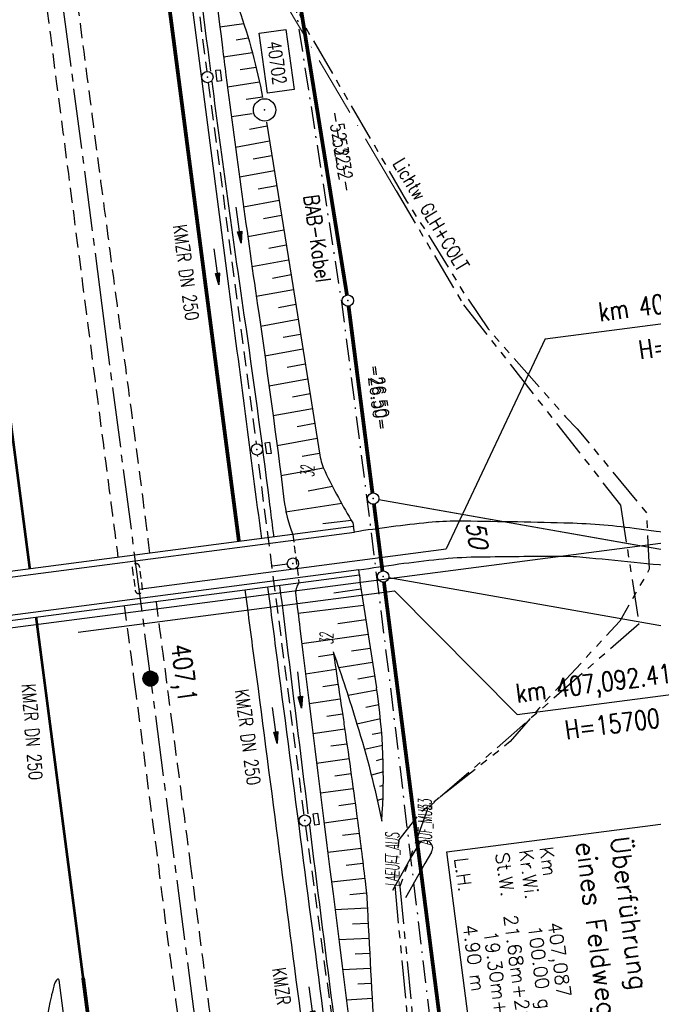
# Model space of a CAD drawing. Extents: x 445979 to 446615, y 447871 to 449065.
# Tile 12 of 47: x 446319 to 446403, y 448047 to 448178. Entities that reach past the tile are written whole.
import ezdxf
from ezdxf.enums import TextEntityAlignment as Align

# ---------------------------------------------------------------- set-up
doc = ezdxf.new("R2010")
doc.units = 0
doc.header["$LTSCALE"] = 2
doc.header["$MEASUREMENT"] = 0
for name, pattern in [('ACHSE', [5.5, 4, -0.5, 0.5, -0.5]), ('AUSGEZOGEN', [0]), ('BAB-FM2', [2.6, 1.5, -0.5, 0.1, -0.5]), ('EINAUSFÄDELUNG', [3.5, 2.5, -1]), ('GESTRICH-X2', [1.5, 1, -0.5]), ('GESTRICHELT', [0.75, 0.5, -0.25]), ('LWL', [6.001, 4, -1, 0.001, -1]), ('PHANTOMX2', [5, 2.5, -0.5, 0.5, -0.5, 0.5, -0.5])]:
    doc.linetypes.add(name, pattern=pattern)
doc.layers.get('0').update_dxf_attribs({"linetype": 'AUSGEZOGEN'})
for name, color, linetype in [('199-ABSTAND', 8, 'AUSGEZOGEN'), ('199-FLSTNR', 8, 'AUSGEZOGEN'), ('199-GRENZL', 8, 'AUSGEZOGEN'), ('199-GRENZL-BAB', 7, 'AUSGEZOGEN'), ('199-GRENZP-BAB', 7, 'AUSGEZOGEN'), ('200-ABSTAND', 8, 'AUSGEZOGEN'), ('200-GRENZL', 8, 'AUSGEZOGEN'), ('200-GRENZL-BAB', 7, 'AUSGEZOGEN'), ('200-GRENZP-BAB', 7, 'AUSGEZOGEN'), ('ACHSETOP', 250, 'ACHSE'), ('ANMERKUNG', 7, 'CONTINUOUS'), ('BAB_FM', 5, 'BAB-FM2'), ('BAUWOTOP', 250, 'AUSGEZOGEN'), ('BAUWUTOP', 250, 'GESTRICHELT'), ('BOESCHG', 250, 'AUSGEZOGEN'), ('BW-SCHRIFT', 250, 'AUSGEZOGEN'), ('EINAUSF', 250, 'EINAUSFÄDELUNG'), ('FBRTOP', 250, 'AUSGEZOGEN'), ('HEKT_B', 250, 'CONTINUOUS'), ('KANAL', 7, 'GESTRICH-X2'), ('LAERMWAND', 1, 'AUSGEZOGEN'), ('Lichtwellenleiter COLT', 46, 'PHANTOMX2'), ('Lichtwellenleiter GLH', 46, 'PHANTOMX2'), ('MS-UEBERFAHRT', 250, 'GESTRICH-X2'), ('MULDE', 250, 'AUSGEZOGEN'), ('NZ', 250, 'AUSGEZOGEN'), ('PFEIL', 7, 'CONTINUOUS'), ('PFEILTOP', 200, 'AUSGEZOGEN'), ('Planeinteilung', 250, 'CONTINUOUS'), ('PP', 7, 'AUSGEZOGEN'), ('RAHMEN', 7, 'AUSGEZOGEN'), ('SCHSYMBOL', 200, 'AUSGEZOGEN'), ('STRASSE', 250, 'AUSGEZOGEN'), ('TEXTO', 4, 'CONTINUOUS')]:
    doc.layers.add(name, color=color, linetype=linetype)
doc.styles.add('ROMANS', font='romans.shx', dxfattribs={"width": 0.8})

# ---------------------------------------------------------------- blocks, each defined once
blk = doc.blocks.new('*X15')
at = {"color": 0}
for p, q in [((212.23, 257.39), (213.24, 258.4)), ((212.24, 257.33), (213.31, 258.4)), ((212.24, 257.47), (213.17, 258.4)), ((212.24, 257.26), (213.37, 258.39)), ((212.24, 257.55), (213.09, 258.39)), ((212.25, 257.2), (213.43, 258.38)), ((212.26, 257.63), (213, 258.37)), ((212.27, 257.14), (213.49, 258.37)), ((212.28, 257.09), (213.55, 258.35)), ((212.29, 257.73), (212.9, 258.35)), ((212.3, 257.04), (213.6, 258.33)), ((212.32, 256.99), (213.65, 258.31)), ((212.34, 257.86), (212.78, 258.29)), ((212.35, 256.94), (213.69, 258.29)), ((212.37, 256.9), (213.74, 258.26)), ((212.4, 256.85), (213.78, 258.24)), ((212.43, 256.81), (213.83, 258.21)), ((212.46, 256.77), (213.86, 258.18)), ((212.49, 256.73), (213.9, 258.14)), ((212.53, 256.7), (213.94, 258.11)), ((212.56, 256.66), (213.97, 258.07)), ((212.6, 256.63), (214.01, 258.03)), ((212.64, 256.6), (214.04, 257.99)), ((212.68, 256.57), (214.07, 257.95)), ((212.73, 256.54), (214.09, 257.91)), ((212.77, 256.52), (214.12, 257.86)), ((212.82, 256.49), (214.14, 257.82)), ((212.87, 256.47), (214.16, 257.77)), ((212.92, 256.45), (214.18, 257.72)), ((212.97, 256.44), (214.2, 257.66)), ((213.03, 256.42), (214.21, 257.6)), ((213.09, 256.41), (214.22, 257.54)), ((213.16, 256.41), (214.23, 257.48)), ((213.22, 256.4), (214.23, 257.41)), ((213.3, 256.41), (214.23, 257.34)), ((213.38, 256.41), (214.22, 257.26)), ((213.46, 256.43), (214.2, 257.17)), ((213.56, 256.46), (214.18, 257.07)), ((213.69, 256.51), (214.12, 256.95))]:
    blk.add_line(p, q, dxfattribs=at)
blk = doc.blocks.new('SRMAST2')
at = {"color": 0}
blk.add_circle((0, 0), 0.999, dxfattribs=at)
blk.add_point((0, 0), dxfattribs=at)
blk.add_blockref('*X15', (-213.23, -257.4))
blk = doc.blocks.new('GST')
at = {"color": 0}
blk.add_circle((0, 0), 0.75, dxfattribs=at)
blk.add_point((0, 0), dxfattribs=at)
blk = doc.blocks.new('13')
blk.add_lwpolyline([(0.76, 1.22), (-0.75, 1.22), (-0.75, 1.8), (0.76, 1.8)], close=True)
at = {"rotation": 180}
blk.add_blockref('GST', (0, 0), dxfattribs=at)
blk = doc.blocks.new('10')
blk.add_blockref('GST', (0, 0))
blk = doc.blocks.new('PP')
at = {"color": 0}
blk.add_circle((0, -0.01), 1.49, dxfattribs=at)
blk.add_point((0, 0), dxfattribs=at)
blk = doc.blocks.new('PFEIL2')
at = {"color": 0}
for p, q in [((0.88, 0), (-2.4, -0.01)), ((0.88, -0.27), (0.88, 0.28)), ((0.88, 0.28), (2.43, 0.01)), ((0.91, 0.27), (0.88, 0.26)), ((0.97, 0.26), (0.88, 0.25)), ((1.02, 0.25), (0.88, 0.23)), ((1.07, 0.24), (0.88, 0.21)), ((1.13, 0.23), (0.88, 0.19)), ((1.18, 0.22), (0.88, 0.17)), ((1.24, 0.21), (0.88, 0.15)), ((1.29, 0.21), (0.88, 0.14)), ((1.34, 0.2), (0.88, 0.12)), ((1.4, 0.19), (0.88, 0.1)), ((1.45, 0.18), (0.88, 0.08)), ((1.51, 0.17), (0.88, 0.06)), ((1.56, 0.16), (0.88, 0.04)), ((1.61, 0.15), (0.88, 0.02)), ((1.67, 0.14), (0.88, 0.01)), ((1.72, 0.13), (0.88, -0.01)), ((1.78, 0.12), (0.88, -0.03)), ((1.83, 0.11), (0.88, -0.05)), ((1.88, 0.1), (0.88, -0.07)), ((1.94, 0.09), (0.88, -0.09)), ((2.05, 0.08), (0.88, -0.12)), ((1.99, 0.08), (0.88, -0.11)), ((2.1, 0.07), (0.88, -0.14)), ((2.15, 0.06), (0.88, -0.16)), ((2.21, 0.05), (0.88, -0.18)), ((2.26, 0.04), (0.88, -0.2)), ((2.32, 0.03), (0.88, -0.22)), ((2.37, 0.02), (0.88, -0.23)), ((2.42, 0.01), (0.88, -0.25)), ((2.43, 0.01), (0.88, -0.27))]:
    blk.add_line(p, q, dxfattribs=at)
blk = doc.blocks.new('1135420')
at = {"layer": 'RAHMEN'}
blk.add_line((950, 5), (950, 415), dxfattribs=at)

msp = doc.modelspace()

# ---------------------------------------------------------------- linework, layer by layer
at = {"layer": '199-GRENZL'}
for p, q in [((446366.34, 448114.33), (446401.2, 448108.19)), ((446367.67, 448103.96), (446368.12, 448103.88))]:
    msp.add_line(p, q, dxfattribs=at)
at = {"layer": '199-GRENZL-BAB', "const_width": 0.5, "flags": 128}
for points in [[(446354.05, 448191.67), (446362.12, 448141.49)], [(446362.34, 448140.01), (446365.5, 448115.2)], [(446365.7, 448113.72), (446366.83, 448104.83)]]:
    msp.add_lwpolyline(points, dxfattribs=at)
at = {"layer": '200-GRENZL'}
for p, q in [((446366.34, 448114.33), (446450.38, 448099.52)), ((446367.67, 448103.96), (446407.48, 448096.96))]:
    msp.add_line(p, q, dxfattribs=at)
at = {"layer": '200-GRENZL-BAB', "const_width": 0.5, "flags": 128}
for points in [[(446356.34, 448177.44), (446362.12, 448141.49)], [(446362.33, 448140.01), (446365.51, 448115.2)], [(446365.7, 448113.72), (446366.83, 448104.83)], [(446367.03, 448103.35), (446390.55, 447919.38)]]:
    msp.add_lwpolyline(points, dxfattribs=at)
at = {"layer": 'ACHSETOP'}
for p, q in [((446310.22, 448288.86), (446329.58, 448140.12)), ((446329.58, 448140.12), (446342.49, 448040.96))]:
    msp.add_line(p, q, dxfattribs=at)
at = {"layer": 'BAB_FM', "flags": 128}
msp.add_lwpolyline([(446328.48, 448388.07), (446334.15, 448332.34), (446337.82, 448319.71), (446341.47, 448288.92), (446347.67, 448239.31), (446353.75, 448189.68), (446361.43, 448140.25), (446365.22, 448110.78), (446367.72, 448090.65), (446373.64, 448041), (446379.82, 447991.38), (446383.77, 447958.62), (446392.69, 447959.78)], dxfattribs=at)
at = {"layer": 'BAUWOTOP'}
for p, q in [((446363, 448110.74), (446250.34, 448095.99)), ((446250.45, 448095.26), (446363.1, 448110.01)), ((446363.1, 448110.01), (446363, 448110.74)), ((446363.71, 448104.97), (446251.1, 448090.27)), ((446363.8, 448104.31), (446363.71, 448104.97)), ((446251.19, 448089.59), (446363.8, 448104.31))]:
    msp.add_line(p, q, dxfattribs=at)
at = {"layer": 'BAUWUTOP'}
msp.add_line((446354.94, 448109.68), (446355.75, 448103.26), dxfattribs=at)
at = {"layer": 'BAUWUTOP', "flags": 128}
msp.add_lwpolyline([(446333.61, 448105.25), (446333.81, 448103.76), (446334, 448102.28, 0.198912), (446334.19, 448101.94, 0.198912), (446334.56, 448101.84, 0.198912), (446334.89, 448102.04, 0.198912), (446334.99, 448102.4), (446334.8, 448103.89), (446334.6, 448105.38, 0.198912), (446334.41, 448105.71, 0.198912), (446334.04, 448105.81, 0.198912), (446333.71, 448105.62, 0.198912)], format="xyb", close=True, dxfattribs=at)
at = {"layer": 'BOESCHG'}
for p, q in [((446345.24, 448177.1), (446348.42, 448177.57)), ((446347.41, 448175.39), (446349.02, 448175.63)), ((446345.74, 448173.13), (446349.56, 448173.69)), ((446347.93, 448171.43), (446350.06, 448171.74)), ((446346.25, 448169.16), (446350.5, 448169.79)), ((446348.73, 448167.5), (446350.89, 448167.82)), ((446346.77, 448165.19), (446349.53, 448165.6)), ((446349.2, 448163.53), (446351.53, 448163.96)), ((446347.31, 448161.15), (446351.84, 448161.99)), ((446349.68, 448159.56), (446352.16, 448160.01)), ((446347.85, 448157.18), (446352.48, 448158.04)), ((446350.31, 448155.6), (446352.79, 448156.06)), ((446348.4, 448153.22), (446353.11, 448154.09)), ((446351.02, 448151.67), (446353.42, 448152.11)), ((446348.95, 448149.25), (446353.74, 448150.13)), ((446351.74, 448147.73), (446354.06, 448148.16)), ((446349.51, 448145.29), (446354.37, 448146.18)), ((446352.22, 448143.75), (446354.69, 448144.21)), ((446350.08, 448141.33), (446355, 448142.23)), ((446353.04, 448139.84), (446355.32, 448140.26)), ((446350.65, 448137.36), (446355.64, 448138.28)), ((446353.65, 448135.88), (446355.95, 448136.31)), ((446351.22, 448133.4), (446356.27, 448134.33)), ((446354.2, 448131.92), (446356.59, 448132.36)), ((446351.77, 448129.44), (446356.9, 448130.38)), ((446354.88, 448127.98), (446357.22, 448128.4)), ((446352.31, 448125.47), (446357.53, 448126.43)), ((446355.5, 448124.02), (446357.85, 448124.45)), ((446352.84, 448121.5), (446358.17, 448122.48)), ((446356.18, 448120.08), (446358.48, 448120.5)), ((446353.35, 448117.53), (446358.99, 448118.56)), ((446360.22, 448116.04), (446356.96, 448115.43)), ((446361.42, 448113.8), (446353.96, 448112.67)), ((446362.71, 448111.54), (446358.92, 448111.09)), ((446362.89, 448111.23), (446363, 448110.74)), ((446360.36, 448101.92), (446363.99, 448102.46)), ((446355.62, 448099.22), (446364.32, 448100.32)), ((446360.91, 448097.88), (446364.62, 448098.38)), ((446356.12, 448095.19), (446364.93, 448096.44)), ((446365.22, 448094.56), (446362.7, 448094.18)), ((446358.36, 448093.48), (446360.35, 448093.77)), ((446356.61, 448091.2), (446360.64, 448091.79)), ((446365.51, 448092.68), (446361.04, 448091.97)), ((446365.79, 448090.89), (446363.55, 448090.49)), ((446358.9, 448089.51), (446360.94, 448089.82)), ((446366.08, 448089), (446362.26, 448088.3)), ((446357.11, 448087.22), (446361.23, 448087.84)), ((446366.35, 448087.06), (446364.63, 448086.69)), ((446359.44, 448085.55), (446361.53, 448085.86)), ((446366.56, 448085.18), (446363.45, 448084.49)), ((446357.6, 448083.27), (446361.82, 448083.88)), ((446366.72, 448083.35), (446365.45, 448083.1)), ((446359.98, 448081.6), (446362.1, 448081.9)), ((446366.83, 448081.68), (446364.45, 448081.13)), ((446358.09, 448079.31), (446362.39, 448079.92)), ((446366.91, 448079.87), (446365.98, 448079.63)), ((446360.5, 448077.64), (446362.67, 448077.94)), ((446366.95, 448078.17), (446365.36, 448077.72)), ((446358.59, 448075.36), (446362.94, 448075.96)), ((446366.94, 448076.34), (446366.43, 448076.2)), ((446361.02, 448073.68), (446363.21, 448073.98)), ((446366.9, 448074.59), (446366.16, 448074.35)), ((446359.08, 448071.41), (446363.48, 448072)), ((446361.54, 448069.73), (446363.74, 448070.01)), ((446359.58, 448067.47), (446364, 448068.03)), ((446362.03, 448065.78), (446364.24, 448066.05)), ((446360.07, 448063.54), (446364.48, 448064.06)), ((446362.5, 448061.87), (446364.7, 448062.07)), ((446360.53, 448059.86), (446364.84, 448060.08)), ((446362.86, 448057.98), (446364.94, 448058.08)), ((446361.04, 448055.88), (446365.04, 448056.08)), ((446363.22, 448053.98), (446365.14, 448054.08)), ((446361.54, 448051.89), (446365.24, 448052.09)), ((446363.57, 448049.99), (446365.35, 448050.09)), ((446362.05, 448047.9), (446365.46, 448048.09))]:
    msp.add_line(p, q, dxfattribs=at)
for points in [[(446341.01, 448220.47, -0.001449), (446342.68, 448208.5, -0.001938), (446343.87, 448199.55, -0.000369), (446344.68, 448193.21, 0.001152), (446344.94, 448191.18, 0.052653), (446347.76, 448179.48, -0.040271), (446350.91, 448167.72)], [(446351.45, 448164.43), (446354.74, 448143.86), (446358.53, 448120.23, 0.073358), (446359.21, 448118.05, 0.021504), (446362.89, 448111.23)], [(446360.3, 448094.08, 0.000248), (446361.47, 448086.23, -0.000849), (446361.81, 448083.94, -0.00294), (446363.55, 448071.45, -0.004452), (446364.58, 448063.18, -0.016663), (446364.84, 448060.03, 0.002767), (446365.86, 448041.04, 0.010507), (446367.32, 448023.01, 0.007262), (446370.35, 447997.01)], [(446360.3, 448094.08, -0.005388), (446361.93, 448089.3, -0.005388), (446363.45, 448084.49, -0.027064), (446366.73, 448071.61, -26.509634)]]:
    msp.add_lwpolyline(points, format="xyb", dxfattribs=at)
at = {"layer": 'BOESCHG', "flags": 128}
msp.add_lwpolyline([(446363.8, 448104.31), (446363.89, 448103.13), (446366.03, 448089.31)], dxfattribs=at)
at = {"layer": 'BOESCHG'}
for centre, radius, start, end in [((446372.76, 448116.68), 19.15, 187.0353, 201.4463), ((446357.43, 448101.94), 2.13, 141.9928, 187.0529), ((446289.52, 448077.43), 77.43, 355.6906, 8.8262)]:
    msp.add_arc(centre, radius, start, end, dxfattribs=at)
at = {"layer": 'BW-SCHRIFT'}
msp.add_lwpolyline([(446412.62, 448072.37), (446418.71, 448025.57), (446381.45, 448020.72), (446375.36, 448067.52)], close=True, dxfattribs=at)
at = {"layer": 'EINAUSF', "const_width": 0.35, "flags": 128}
for points in [[(446301.53, 448247.12), (446315.7, 448138.31, -0.000003), (446320.02, 448105.11, -0.000003)], [(446320.85, 448098.7), (446322.15, 448088.73, 0.000003), (446327.09, 448050.8)]]:
    msp.add_lwpolyline(points, format="xyb", dxfattribs=at)
at = {"layer": 'FBRTOP', "const_width": 0.5}
for points in [[(446307.97, 448414.63, 0.000001), (446312.81, 448377.44, -0.000001), (446317.65, 448340.25), (446324.1, 448290.67), (446343.46, 448141.93, -0.000003), (446347.78, 448108.74, 0.000004)], [(446280.2, 448411.01, 0.000001), (446285.04, 448373.83, -0.000001), (446289.88, 448336.64), (446296.34, 448287.06), (446297.94, 448274.7, -0.000004)], [(446327.09, 448050.8, 0.000001), (446328.6, 448039.15), (446343.06, 447928.09)]]:
    msp.add_lwpolyline(points, format="xyb", dxfattribs=at)
at = {"layer": 'FBRTOP'}
for points in [[(446298.19, 448239.42, 0.000002), (446300.71, 448220.06, -0.000009), (446301.39, 448214.83, -0.000327)], [(446287.08, 448333.75, -0.000007), (446289.69, 448313.68, -0.000039)], [(446290.38, 448308.33, -0.000011), (446292.92, 448288.79, -0.001957)], [(446327.08, 448291.06), (446346.44, 448142.31, -0.000003), (446350.76, 448109.13, 0.000004)], [(446304.58, 448190.11, 0.001369), (446306.24, 448177.62, -0.00141), (446307.84, 448165.48, -0.000091), (446308.68, 448159.02, -0.000032), (446311.04, 448140.73, -0.00014), (446312.61, 448128.55, 0.000135), (446314.24, 448115.92, 0.004607), (446315.36, 448107.86, -0.00532), (446315.81, 448104.56, -0.000327)], [(446351.59, 448102.71, -0.000001), (446352.89, 448092.73, 0.000004), (446359.34, 448043.15), (446375.48, 447919.2)]]:
    msp.add_lwpolyline(points, format="xyb", dxfattribs=at)
at = {"layer": 'FBRTOP', "flags": 128}
msp.add_lwpolyline([(446294.43, 447988.43, 0.012614), (446298.69, 447993.02, 0.025303), (446300.64, 447995.47, 0.003566), (446306.16, 448003.29, 0.013489), (446307.55, 448005.4, 0.013978), (446310.85, 448011.09, 0.015251), (446313.57, 448016.48, 0.013438), (446315.97, 448022.01, 0.014321), (446317.94, 448027.32, 0.011786), (446319.88, 448033.56, 0.016129), (446321.04, 448038.2, 0.014738), (446321.86, 448042.59, -0.011526), (446322.88, 448048.22, -0.009783), (446322.96, 448048.58, -0.002352), (446323.34, 448050.09)], format="xyb", dxfattribs=at)
msp.add_lwpolyline([(446339.83, 447928), (446338.12, 447941.05), (446334.64, 447967.68), (446331.71, 447990.48), (446328.5, 448015.22), (446325.33, 448039.65), (446323.9, 448050.5)], dxfattribs=at)
at = {"layer": 'FBRTOP'}
for centre, radius, start, end in [((-2558259.57, 57039.29), 3029950.61, 7.41542229, 7.41561256), ((3646352.23, 864577.63), 3226991.61, 187.41545118, 187.41633893), ((446324.25, 448049.86), 0.94, 127.4055, 166.2315), ((446323.76, 448050.5), 0.141, 1.707, 127.4055)]:
    msp.add_arc(centre, radius, start, end, dxfattribs=at)
at = {"layer": 'KANAL', "linetype": 'GESTRICH-X2'}
for p, q in [((446337.22, 448220.09), (446343.5, 448171.19)), ((446343.69, 448169.69), (446350.06, 448121.72))]:
    msp.add_line(p, q, dxfattribs=at)
at = {"layer": 'KANAL'}
for p, q in [((446354.2, 448105.73), (446352.17, 448105.46)), ((446356.62, 448070.94), (446363.25, 448022.53))]:
    msp.add_line(p, q, dxfattribs=at)
at = {"layer": 'KANAL', "flags": 128}
msp.add_lwpolyline([(446356.44, 448072.42), (446350.26, 448120.24)], dxfattribs=at)
at = {"layer": 'LAERMWAND'}
msp.add_lwpolyline([(446254.58, 447970.34, -0.000001), (446246.41, 447966.17, -0.000041)], format="xyb", dxfattribs=at)
at = {"layer": 'Lichtwellenleiter COLT'}
for p, q in [((446368.65, 448155.34), (446377.61, 448140.18)), ((446377.61, 448140.18), (446398.43, 448113.6)), ((446398.43, 448113.6), (446400.89, 448097.8)), ((446400.89, 448097.8), (446372.84, 448073.34)), ((446372.84, 448073.34), (446369.14, 448062.94)), ((446369.14, 448062.94), (446372.99, 448023.38))]:
    msp.add_line(p, q, dxfattribs=at)
at = {"layer": 'Lichtwellenleiter COLT', "linetype": 'LWL', "lineweight": 0, "flags": 128}
msp.add_lwpolyline([(446368.65, 448155.34), (446352.87, 448182.03), (446351.2, 448188.23), (446348.61, 448205.11), (446345.43, 448222.25), (446339.92, 448275.34), (446336.22, 448309.7), (446327.79, 448380.67), (446320.86, 448439.65), (446318.1, 448466.7), (446313.15, 448503.57), (446311.51, 448516.11), (446307.6, 448544.58), (446306.13, 448555.89)], dxfattribs=at)
at = {"layer": 'Lichtwellenleiter GLH', "flags": 128}
msp.add_lwpolyline([(446345.59, 448223.38), (446349.37, 448205), (446351.75, 448188), (446354.23, 448182.37), (446356.42, 448177.4), (446370.04, 448153.97), (446371.29, 448151.93), (446372.8, 448149.72), (446377.7, 448141.66), (446380.87, 448136.98), (446391.15, 448125.3), (446392.66, 448123.74), (446401.88, 448112.58), (446402.25, 448105.07), (446398.36, 448098.19), (446387.59, 448086.58), (446383.8, 448082.18), (446371.75, 448072.65), (446368.99, 448069.13), (446368.37, 448064.04), (446370.59, 448040.47), (446373.47, 448021.62), (446377.99, 447985.08), (446381.03, 447954.46), (446385.89, 447919.63)], dxfattribs=at)
at = {"layer": 'MS-UEBERFAHRT', "flags": 128}
for points in [[(446335.97, 448107.2, 0.000638), (446335.23, 448113.01, 0.001439), (446332.38, 448134.64, -0.001065), (446328.51, 448163.87, -0.000092), (446325.07, 448190.39, 0.000102), (446321.95, 448214.39, 0.000067), (446318.05, 448244.23, 0.000099), (446315.45, 448264.19, 0.001034), (446312.18, 448288.75, -0.000999), (446308.79, 448314.17, -0.000142), (446308.77, 448314.33, 0), (446302.22, 448364.53, -0.000179), (446300.04, 448381.32, -0.00009), (446295.7, 448414.82)], [(446291.65, 448414.53), (446298.4, 448363.78), (446304.97, 448313.4), (446309.06, 448281.19, 0.000662), (446315.97, 448227.92, -0.000139), (446317.82, 448213.76, -0.00006), (446321.06, 448188.89, -0.000057), (446324.42, 448163.07, -0.000348), (446328.2, 448133.77, 0.000522), (446330.73, 448114.27, 0.000039), (446331.72, 448106.64, 0.000024)]]:
    msp.add_lwpolyline(points, format="xyb", dxfattribs=at)
at = {"layer": 'MS-UEBERFAHRT'}
for points in [[(446358.17, 447936.78, -0.000108), (446355.47, 447957.27, -0.000304), (446354.52, 447964.54), (446347.94, 448015.13, 0.000002), (446344.63, 448040.54, -0.000001), (446341.32, 448065.94, -0.000006), (446338.79, 448085.29, -0.000009), (446337.15, 448097.87, -0.000638), (446336.78, 448100.78, 0.000973)], [(446332.56, 448100.23, 0.000016), (446333.93, 448089.76, 0.000061), (446337.18, 448064.95, -0.000163), (446340.43, 448040.14), (446347.04, 447989.34, -0.000094), (446349.38, 447971.34, -0.000048), (446353.94, 447936.17)]]:
    msp.add_lwpolyline(points, format="xyb", dxfattribs=at)
at = {"layer": 'MULDE'}
for points in [[(446337.59, 448239.52, 0.000555), (446339.05, 448226.77, 0.002338), (446339.43, 448223.58, 0.000086), (446345.59, 448174.33, 0.001164), (446346.05, 448170.69, 0.003808), (446350.4, 448139.1, -0.004865), (446353.76, 448114.34, -0.00068)], [(446337.84, 448220.43, 0.000081), (446343.63, 448174.09, 0.000913), (446343.99, 448171.22, 0.003808)], [(446344.17, 448169.84, 0.003737), (446348.45, 448138.82, -0.004865), (446351.8, 448114.09, -0.00068), (446352.24, 448110.5, 0.000015), (446352.38, 448109.35, 0.000429)], [(446353.18, 448102.92, 0.00008), (446353.91, 448096.99, 0.000429), (446356.94, 448072.59, 0.020373)], [(446355.32, 448101.68, 0.00006), (446355.87, 448097.23, 0.001804), (446368.91, 447994.71, 0.020373), (446370.46, 447985.76, 0.006425), (446371.58, 447980.86, -0.005924), (446372.81, 447975.5, -0.000705), (446374.89, 447965.84, 0.000572), (446377.45, 447953.94, 0.001293), (446381.76, 447934.27, 0.002383), (446384.17, 447923.63, 0.000267), (446384.36, 447922.95, 0.000267)], [(446357.13, 448071.08, 0.000849), (446363.27, 448022.82, 0.020373)]]:
    msp.add_lwpolyline(points, format="xyb", dxfattribs=at)
at = {"layer": 'MULDE', "flags": 128}
for points in [[(446371.64, 448068.54), (446370.71, 448066.99), (446368.15, 448062.4)], [(446373.36, 448067.51), (446372.44, 448065.98), (446369.9, 448061.43)]]:
    msp.add_lwpolyline(points, dxfattribs=at)
at = {"layer": 'MULDE'}
msp.add_arc((446372.5, 448068.03), 1, 328.9707, 148.9707, dxfattribs=at)
at = {"layer": 'NZ'}
for p, q in [((446388.42, 448135.67), (446428.12, 448140.88)), ((446388.42, 448135.67), (446375.29, 448107.76)), ((446334.49, 448102.44), (446375.29, 448107.76)), ((446326.43, 448096.7), (446368.41, 448102.2)), ((446368.41, 448102.2), (446384.7, 448085.76)), ((446384.7, 448085.76), (446418.81, 448090.23))]:
    msp.add_line(p, q, dxfattribs=at)
at = {"layer": 'PP', "flags": 128}
msp.add_lwpolyline([(446350.45, 448176.27), (446354.02, 448176.77), (446355.12, 448168.81), (446351.56, 448168.31)], close=True, dxfattribs=at)
at = {"layer": 'STRASSE'}
for points in [[(446429.39, 448104.83, 0.012318), (446420.19, 448107.44, 0.026164), (446415.77, 448108.33, 0.003952), (446400.23, 448110.49, 0.013437), (446395.64, 448110.97, 0.012817), (446390.93, 448111.21, 0.004272), (446376.8, 448111.45, 0.02669), (446372.93, 448111.27, 0.012231), (446363.1, 448110.01)], [(446363.71, 448104.97, -0.01454), (446374.32, 448106.41, -0.022601), (446379.22, 448106.71, -0.002125), (446389.46, 448106.82, -0.0096), (446391.72, 448106.79, -0.015962), (446393.45, 448106.68, -0.00203), (446407.01, 448105.33, -0.031466), (446416.45, 448103.74, -0.020503), (446430.61, 448099.82)]]:
    msp.add_lwpolyline(points, format="xyb", dxfattribs=at)

# ---------------------------------------------------------------- block references
at = {"layer": '199-GRENZP-BAB', "rotation": 277.4163262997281}
for p in [(446362.24, 448140.75), (446365.6, 448114.46), (446366.93, 448104.09)]:
    msp.add_blockref('GST', p, dxfattribs=at)
at = {"layer": '200-GRENZP-BAB', "rotation": 277.4472801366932}
for p in [(446362.24, 448140.75), (446365.6, 448114.46), (446366.93, 448104.09)]:
    msp.add_blockref('GST', p, dxfattribs=at)
at = {"layer": 'HEKT_B'}
msp.add_blockref('SRMAST2', (446336.03, 448090.54), dxfattribs=at)
at = {"layer": 'PFEIL'}
for p, rotation in [((446344.8, 448145.25), 277.5720000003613), ((446352.55, 448084.34), 277.3612000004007), ((446357.44, 448047.25), 277.7765000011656)]:
    msp.add_blockref('PFEIL2', p, dxfattribs=dict(at, rotation=rotation))
at = {"layer": 'PFEILTOP'}
for p, rotation in [((446347.75, 448150.79), 277.9111666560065), ((446355.84, 448089.04), 275.8288583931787)]:
    msp.add_blockref('PFEIL2', p, dxfattribs=dict(at, rotation=rotation))
at = {"layer": 'Planeinteilung', "linetype": 'Continuous', "rotation": 277.4163263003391}
msp.add_blockref('1135420', (445978.58, 449011.19), dxfattribs=at)
at = {"layer": 'PP'}
msp.add_blockref('PP', (446351.19, 448166.08), dxfattribs=at)
at = {"layer": 'SCHSYMBOL', "rotation": 277.4164}
for name, p in [('13', (446343.59, 448170.44)), ('13', (446350.16, 448120.98)), ('10', (446354.95, 448105.82)), ('13', (446356.53, 448071.68))]:
    msp.add_blockref(name, p, dxfattribs=at)

# ---------------------------------------------------------------- texts
at = {"layer": '199-ABSTAND', "char_height": 1.8, "attachment_point": 5, "style": 'ROMANS'}
for s, insert, rotation in [('-52.32-', (446361.25, 448161.59), 279.138), ('-26.50-', (446366.19, 448127.89), 277.2845)]:
    msp.add_mtext(s, dxfattribs=dict(at, insert=insert, rotation=rotation))
at = {"layer": '199-FLSTNR', "style": 'ROMANS', "oblique": 15, "width": 0.8}
msp.add_text('50', height=2.5, rotation=277.4163, dxfattribs=at).set_placement((446377.95, 448111.22))
at = {"layer": '200-ABSTAND', "char_height": 1.8, "attachment_point": 5, "style": 'ROMANS'}
for s, insert, rotation in [('-52.32-', (446361.54, 448159.54), 279.1383), ('-26.50-', (446366.5, 448127.93), 277.283)]:
    msp.add_mtext(s, dxfattribs=dict(at, insert=insert, rotation=rotation))
at = {"layer": 'ANMERKUNG', "style": 'ROMANS', "oblique": 7, "width": 0.5}
for s, p in [('32', (446357.78, 448117.31)), ('32', (446360.3, 448095.08)), ('33', (446373.36, 448072.98)), ('AUF_MUL', (446373.39, 448068.4)), ('LAEUFT_AUS', (446369.03, 448062.91))]:
    msp.add_text(s, height=1.8, rotation=90, dxfattribs=at).set_placement(p)
at = {"layer": 'BAB_FM', "style": 'ROMANS', "width": 0.8}
msp.add_text('BAB-Kabel', height=2, rotation=278.1848, dxfattribs=at).set_placement((446356.36, 448154.65))
at = {"layer": 'BW-SCHRIFT', "style": 'ROMANS'}
for s, height, p in [('Überführung', 2.5, (446397.07, 448069.41)), ('Km', 1.8, (446387.68, 448068.09)), ('eines Feldweges', 2.5, (446392.49, 448068.7)), ('St.W.  21.68m+22.60m+18.92m', 1.8, (446381.83, 448067.32)), ('Kr.Wi.', 1.8, (446384.97, 448067.73)), ('L.H.   4.90 m', 1.8, (446376.37, 448066.65)), ('407,087', 1.8, (446388.79, 448058.09)), ('19.30m+18.00m', 1.8, (446380.28, 448056.93)), ('100.00 g', 1.8, (446386.14, 448057.61))]:
    msp.add_text(s, height=height, rotation=277.3985, dxfattribs=at).set_placement(p)
at = {"layer": 'HEKT_B', "style": 'ROMANS', "width": 0.8}
msp.add_text('407,1', height=2.5, rotation=277.4164, dxfattribs=at).set_placement((446338.78, 448094.94))
at = {"layer": 'Lichtwellenleiter GLH', "style": 'ROMANS', "width": 0.8}
msp.add_text('Lichtw GLH+COLT', height=1.8, rotation=301.1767, dxfattribs=at).set_placement((446368.14, 448158.93))
at = {"layer": 'NZ', "style": 'ROMANS', "width": 0.8}
for s, p in [('km 407,088', (446395.66, 448137.98)), ('H=16700', (446401, 448132.95)), ('km 407,092.41', (446384.7, 448087.34)), ('H=15700', (446391.22, 448082.46))]:
    msp.add_text(s, height=2.5, rotation=7.4696, dxfattribs=at).set_placement(p)
at = {"layer": 'PP', "style": 'ROMANS', "width": 0.75}
msp.add_text('40702', height=1.8, rotation=277.9106, dxfattribs=at).set_placement((446352.32, 448169.33), align=Align.RIGHT)
at = {"layer": 'TEXTO', "style": 'ROMANS', "width": 0.75}
for rotation, p in [(277.572, (446339.87, 448144.36)), (274.3926, (446319.43, 448083.41)), (277.3612, (446348.07, 448082.65)), (277.7765, (446353.06, 448045.67))]:
    msp.add_text('KMZR DN 250', height=1.8, rotation=rotation, dxfattribs=at).set_placement(p, align=Align.CENTER)

doc.saveas('drawing.dxf')
